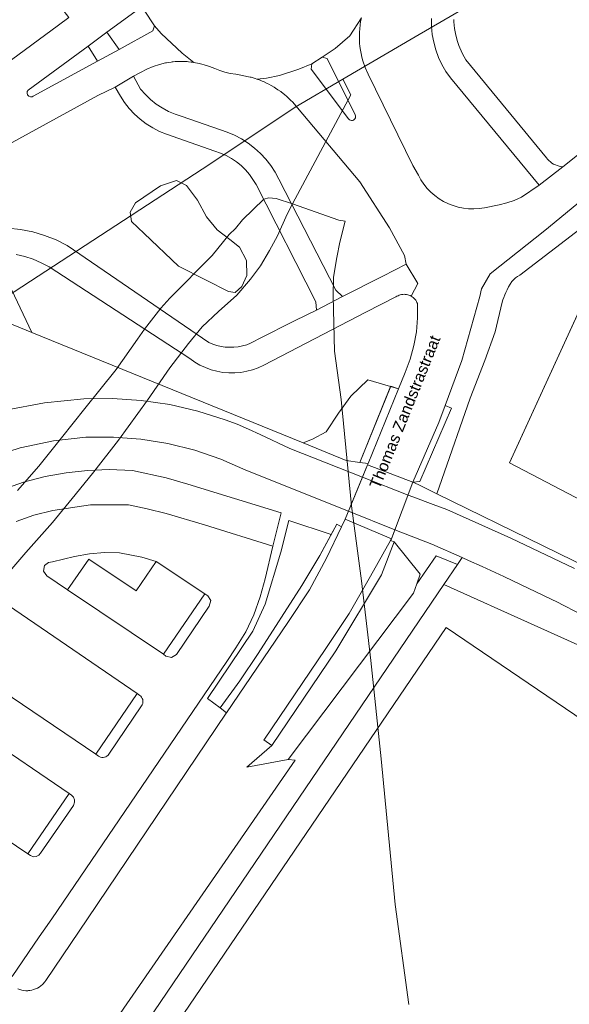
# Model space of a CAD drawing. Header units: metres. Extents: x 172328 to 173045, y 561852 to 562403.
# Tile 3 of 18: x 172404 to 172477, y 561989 to 562119. Entities that reach past the tile are written whole.
import ezdxf

# ---------------------------------------------------------------- set-up
doc = ezdxf.new("R2010")
doc.units = ezdxf.units.M
doc.header["$MEASUREMENT"] = 0
for name, color, linetype, lineweight in [('BGT_BTD_groenvoorziening', 7, 'Continuous', 0), ('BGT_OBD_brug', 7, 'Continuous', 0), ('BGT_ORL_straatnamen', 7, 'Continuous', 0), ('BGT_OTD_onverhard', 7, 'Continuous', 0), ('BGT_OWG_berm', 7, 'Continuous', 0), ('BGT_OWG_verkeerseiland', 7, 'Continuous', 0), ('BGT_VGO_haag', 7, 'Continuous', 0), ('BGT_WGD_fietspad', 7, 'Continuous', 0), ('BGT_WGD_parkeervlak', 7, 'Continuous', 0), ('BGT_WGD_rijbaan', 7, 'Continuous', 0), ('BGT_WTD_waterloop', 7, 'Continuous', 0), ('Lki_G01_perceelgrens', 7, 'Continuous', 0)]:
    doc.layers.add(name, color=color, linetype=linetype, lineweight=lineweight)
doc.styles.add('Style-arial', font='arial.shx')

msp = doc.modelspace()

# ---------------------------------------------------------------- linework, layer by layer
at = {"layer": 'BGT_BTD_groenvoorziening', "color": 7, "linetype": 'Continuous', "lineweight": 0, "flags": 128}
for points in [[(172461.82, 562119.31), (172461.82, 562119.01), (172461.89, 562118.12), (172462.05, 562117.24), (172462.28, 562116.38), (172462.47, 562115.87), (172462.59, 562115.54), (172462.96, 562114.73), (172463.41, 562113.96), (172474.07, 562100.97), (172474.23, 562100.77), (172474.41, 562100.58), (172474.6, 562100.41), (172474.81, 562100.26), (172475.03, 562100.12), (172475.27, 562100.01), (172475.51, 562099.92), (172475.76, 562099.84), (172476.01, 562099.8), (172476.27, 562099.77), (172482.36, 562104.63), (172489.15, 562110.38), (172509.78, 562127.33)], [(172485.86, 562101.18), (172473.87, 562091.29), (172466.61, 562085.56), (172465.48, 562083.56), (172465.25, 562082.56), (172462.86, 562074.08), (172460.64, 562068.08), (172461.49, 562067.75), (172457.28, 562058.02), (172456.38, 562057.94), (172457.09, 562057.59), (172459.56, 562056.39), (172460.22, 562058.29), (172463.97, 562069.07), (172465.93, 562074.06), (172467.28, 562077.87), (172468.21, 562081.79), (172468.32, 562082.12), (172468.43, 562082.44), (172468.56, 562082.77), (172468.7, 562083.08), (172468.87, 562083.45), (172469.05, 562083.83), (172469.49, 562084.52), (172469.72, 562084.78), (172469.98, 562085.01), (172470.25, 562085.22), (172470.55, 562085.4), (172479.24, 562092.07)], [(172497.35, 562045.75), (172469.18, 562060.49), (172484.8, 562094.53)], [(172479.24, 562092.07), (172470.55, 562085.4), (172470.25, 562085.22), (172469.98, 562085.01), (172469.72, 562084.78), (172469.49, 562084.52), (172469.05, 562083.83), (172468.87, 562083.45), (172468.7, 562083.08), (172468.56, 562082.77), (172468.43, 562082.44), (172468.32, 562082.12), (172468.21, 562081.79), (172467.28, 562077.87), (172465.93, 562074.06), (172463.97, 562069.07), (172460.22, 562058.29), (172459.56, 562056.39), (172487.73, 562042.59)], [(172402.36, 562067.46), (172407.52, 562068.46), (172412.76, 562068.98), (172416.57, 562069.03), (172420.37, 562068.77), (172424.14, 562068.21), (172427.86, 562067.36), (172431.49, 562066.21), (172433.06, 562065.62), (172434.6, 562064.97), (172436.12, 562064.26), (172440.05, 562062.4), (172449.7, 562058.59), (172449.7, 562058.59), (172450.37, 562060.21), (172450.44, 562060.39), (172449.36, 562060.54), (172447.53, 562060.8), (172441.83, 562063.12), (172405.85, 562077.77), (172401.86, 562079.4)], [(172404, 561990.68), (172404.25, 561990.59), (172404.51, 561990.52), (172404.78, 561990.47), (172405.04, 561990.45), (172405.31, 561990.45), (172405.41, 561990.46), (172405.58, 561990.48), (172405.84, 561990.52), (172406.1, 561990.59), (172406.35, 561990.69), (172406.6, 561990.8), (172406.83, 561990.94), (172407.05, 561991.09), (172407.25, 561991.27), (172407.42, 561991.43), (172407.49, 561991.52), (172407.57, 561991.61), (172407.7, 561991.8), (172413.24, 562000), (172431.64, 562027.26), (172431.67, 562027.3), (172430.83, 562027.96), (172429.16, 562029.23), (172435.14, 562038.14), (172436.78, 562041.75), (172438.86, 562048.63), (172439.94, 562052.82), (172445.54, 562050.96), (172446.28, 562052.36), (172446.9, 562051.99), (172447.39, 562053.02), (172453.53, 562050.39), (172453.98, 562051.58), (172447.82, 562054.07), (172447.82, 562054.07), (172434.24, 562059.51), (172430.9, 562060.97), (172427.45, 562062.15), (172423.91, 562063.04), (172420.31, 562063.63), (172416.67, 562063.91), (172413.22, 562063.89), (172413.02, 562063.89), (172408.75, 562063.41), (172404.33, 562062.48), (172400.02, 562061.12)], [(172487.73, 562042.59), (172459.56, 562056.39), (172459.56, 562056.39), (172457.09, 562057.59), (172456.38, 562057.94), (172450.37, 562060.21), (172449.7, 562058.59), (172455.73, 562056.21), (172456.39, 562055.97), (172459.06, 562054.96), (172460.86, 562054.29), (172469.38, 562050.49), (172477.8, 562046.45)], [(172401.9, 562056.91), (172404.75, 562057.93), (172407.64, 562058.68), (172410.4, 562059.15), (172413.24, 562059.48), (172416.12, 562059.61), (172419.19, 562059.46), (172423.65, 562058.48), (172426.56, 562057.64), (172438.9, 562053.83), (172437.82, 562049.42), (172436.79, 562045.11), (172436.15, 562042.69), (172435.28, 562040.34), (172434.21, 562038.07), (172432.92, 562035.92), (172431.72, 562034.12), (172424.97, 562024.19), (172408.5, 562000), (172407.37, 561998.35), (172406.84, 561997.59), (172403.27, 561992.33)], [(172483.82, 562037.74), (172476.21, 562041.66), (172475.62, 562041.94), (172473.71, 562042.87), (172469.61, 562044.84), (172468.45, 562045.4), (172467.3, 562045.93), (172465.56, 562046.73), (172463.77, 562047.53), (172462.9, 562047.91), (172462.28, 562047.01), (172460.47, 562044.33), (172484.45, 562033.54)]]:
    msp.add_lwpolyline(points, dxfattribs=at)
for points in [[(172450.39, 562071.48), (172448.13, 562069.33), (172446.51, 562067.06), (172444.89, 562064.58), (172443.05, 562063.61), (172441.83, 562063.12), (172447.53, 562060.8), (172449.36, 562060.54), (172453.43, 562070.61), (172450.39, 562071.48)], [(172445.54, 562050.96), (172439.94, 562052.82), (172438.86, 562048.63), (172436.78, 562041.75), (172435.14, 562038.14), (172429.16, 562029.23), (172430.83, 562027.96), (172433.44, 562031.55), (172435.86, 562035.19), (172441.67, 562044.19), (172444.05, 562048.18), (172445.54, 562050.96)], [(172453.98, 562051.58), (172453.53, 562050.39), (172453.4, 562050.16), (172453.91, 562050), (172457.36, 562045.72), (172456.91, 562044.42), (172459.47, 562048.13), (172462.28, 562047.01), (172462.9, 562047.91), (172458.89, 562049.7), (172453.98, 562051.58)], [(172439.86, 562021.13), (172456.48, 562043.19), (172456.91, 562044.42), (172457.36, 562045.72), (172453.91, 562050), (172452.23, 562045.63), (172446.16, 562035.56), (172437.68, 562023), (172434.38, 562020.12), (172439.86, 562021.13)], [(172410.6, 562043.64), (172413.4, 562047.7), (172419.67, 562043.5), (172422.35, 562047.4), (172420.44, 562047.99), (172417.49, 562048.53), (172415.48, 562048.59), (172413.49, 562048.39), (172411.51, 562048.05), (172408.58, 562047.37), (172408.08, 562047.25), (172407.53, 562046.87), (172407.39, 562046.12), (172407.84, 562045.5), (172410.6, 562043.64)], [(172460.47, 562044.33), (172462.28, 562047.01), (172459.47, 562048.13), (172456.91, 562044.42), (172456.48, 562043.19), (172439.86, 562021.13), (172440.76, 562021.03), (172410.85, 561977.72), (172409.58, 561973.83), (172457.09, 561941.4), (172458.36, 561943.37), (172412.87, 561974.15), (172460.47, 562044.33)], [(172423.3, 562035.08), (172423.63, 562034.82), (172424.36, 562034.66), (172425.02, 562035.04), (172429.36, 562041.48), (172429.57, 562042.2), (172429.17, 562042.83), (172428.79, 562043.09), (172423.3, 562035.08)], [(172511.05, 561911.26), (172554.35, 561975.08), (172460.78, 562038.66), (172417.46, 561974.85), (172462.7, 561944.04), (172465.99, 561941.83), (172511.05, 561911.26)], [(172414.36, 562021.82), (172414.7, 562021.55), (172414.94, 562021.44), (172415.12, 562021.4), (172415.3, 562021.4), (172415.48, 562021.42), (172415.65, 562021.48), (172415.82, 562021.57), (172415.96, 562021.68), (172416.08, 562021.82), (172420.41, 562028.25), (172420.5, 562028.4), (172420.56, 562028.56), (172420.59, 562028.73), (172420.59, 562028.9), (172420.56, 562029.07), (172420.5, 562029.23), (172420.41, 562029.38), (172420.3, 562029.52), (172420.17, 562029.63), (172419.81, 562029.89), (172414.36, 562021.82)], [(172405.31, 562008.63), (172405.66, 562008.38), (172406.08, 562008.23), (172406.43, 562008.24), (172406.8, 562008.42), (172407.02, 562008.69), (172411.36, 562015.03), (172411.52, 562015.46), (172411.52, 562015.79), (172411.38, 562016.14), (172411.13, 562016.4), (172410.79, 562016.6), (172405.31, 562008.63)]]:
    msp.add_lwpolyline(points, close=True, dxfattribs=at)
at = {"layer": 'BGT_OBD_brug', "color": 40, "linetype": 'Continuous', "lineweight": 0, "flags": 128}
msp.add_lwpolyline([(172450.37, 562060.21), (172447.39, 562053.02), (172453.53, 562050.39), (172456.38, 562057.94), (172450.37, 562060.21)], close=True, dxfattribs=at)
at = {"layer": 'BGT_OTD_onverhard', "color": 7, "linetype": 'Continuous', "lineweight": 0, "flags": 128}
for points in [[(172450.44, 562060.39), (172454.46, 562070.28), (172453.43, 562070.61), (172449.36, 562060.54), (172450.44, 562060.39)], [(172457.28, 562058.02), (172461.49, 562067.75), (172460.64, 562068.08), (172459.81, 562065.82), (172456.38, 562057.94), (172457.28, 562058.02)], [(172445.54, 562050.96), (172444.05, 562048.18), (172441.67, 562044.19), (172435.86, 562035.19), (172433.44, 562031.55), (172430.83, 562027.96), (172431.67, 562027.3), (172439.79, 562039.28), (172442.69, 562043.64), (172444.93, 562047.85), (172446.9, 562051.99), (172446.28, 562052.36), (172445.54, 562050.96)], [(172437.68, 562023), (172446.16, 562035.56), (172452.23, 562045.63), (172453.91, 562050), (172453.4, 562050.16), (172450.75, 562045.46), (172447.91, 562040.49), (172444.75, 562035.73), (172436.69, 562023.84), (172436.62, 562023.73), (172437.68, 562023)]]:
    msp.add_lwpolyline(points, close=True, dxfattribs=at)
at = {"layer": 'BGT_OWG_berm', "color": 7, "linetype": 'Continuous', "lineweight": 0, "flags": 128}
for points in [[(172328.19, 562068.72), (172328.19, 562059.36), (172329.28, 562058.15), (172342.95, 562069.18), (172356.72, 562079.89), (172376.67, 562094.46), (172409.38, 562118.57), (172410.75, 562119.56), (172409.71, 562120.92), (172409.22, 562121.85), (172408.82, 562122.81), (172408.5, 562123.8), (172408.27, 562124.82), (172408.22, 562125.25), (172408.14, 562125.86), (172405.75, 562124.35), (172398.91, 562120.05), (172370.42, 562100.5), (172328.19, 562068.72)], [(172419.33, 562111.78), (172420.28, 562110.06), (172420.91, 562109.34), (172421.6, 562108.68), (172422.35, 562108.08), (172423.15, 562107.56), (172423.99, 562107.11), (172424.87, 562106.73), (172425.78, 562106.43), (172431.77, 562104.35), (172432.74, 562103.94), (172433.67, 562103.45), (172434.56, 562102.89), (172435.4, 562102.25), (172436.18, 562101.54), (172436.89, 562100.77), (172437.54, 562099.94), (172438.11, 562099.05), (172438.61, 562098.13), (172446.15, 562083.38), (172447.06, 562082.54), (172452.38, 562085.23), (172455.48, 562086.86), (172455.25, 562088.01), (172453.29, 562091.65), (172449.33, 562097.76), (172441.08, 562107.58), (172440.44, 562108.33), (172440.16, 562108.6), (172439.72, 562109.02), (172439.65, 562109.09), (172439.35, 562109.34), (172438.96, 562109.64), (172438.85, 562109.73), (172438.49, 562109.99), (172438.15, 562110.21), (172437.98, 562110.31), (172437.6, 562110.53), (172437.29, 562110.7), (172437.07, 562110.82), (172436.66, 562111.01), (172436.39, 562111.12), (172436.13, 562111.23), (172435.68, 562111.39), (172435.47, 562111.47), (172434.92, 562111.63), (172434.8, 562111.66), (172434.36, 562111.76), (172433.8, 562111.88), (172432.89, 562112.03), (172432.17, 562112.14), (172431.46, 562112.3), (172430.77, 562112.52), (172430.1, 562112.8), (172429.4, 562113.05), (172428.72, 562113.28), (172428.41, 562113.37), (172428.04, 562113.46), (172427.82, 562113.52), (172427.56, 562113.57), (172427.34, 562113.61), (172427.14, 562113.64), (172426.97, 562113.66), (172426.65, 562113.7), (172426.43, 562113.71), (172426.24, 562113.73), (172425.75, 562113.74), (172425.51, 562113.74), (172425.35, 562113.74), (172425.05, 562113.72), (172424.87, 562113.71), (172424.6, 562113.69), (172424.46, 562113.68), (172424.33, 562113.66), (172423.97, 562113.6), (172423.69, 562113.56), (172423.58, 562113.54), (172422.8, 562113.35), (172421.93, 562113.06), (172421.09, 562112.69), (172420.28, 562112.25), (172419.33, 562111.78)]]:
    msp.add_lwpolyline(points, close=True, dxfattribs=at)
for points in [[(172449.55, 562119.54), (172449.45, 562119.02), (172449.38, 562118.6), (172449.33, 562118.08), (172449.29, 562117.64), (172449.29, 562117.18), (172449.29, 562116.68), (172449.32, 562116.18), (172449.36, 562115.72), (172449.44, 562115.22), (172449.52, 562114.77), (172449.63, 562114.32), (172449.75, 562113.83), (172450.06, 562112.92), (172450.45, 562112.04), (172456.39, 562099.92), (172457.1, 562098.63), (172457.44, 562098.02), (172457.83, 562097.44), (172458.27, 562096.9), (172458.76, 562096.4), (172459.29, 562095.94), (172459.85, 562095.53), (172460.45, 562095.17), (172461.08, 562094.86), (172461.72, 562094.61), (172462.39, 562094.41), (172463.08, 562094.28), (172463.77, 562094.2), (172464.47, 562094.18), (172465.17, 562094.23), (172465.86, 562094.33), (172467.81, 562094.71), (172468.82, 562094.96), (172469.8, 562095.29), (172470.76, 562095.71), (172473.14, 562097.31), (172461.36, 562111.55), (172460.76, 562112.41), (172460.23, 562113.32), (172459.79, 562114.28), (172459.42, 562115.27), (172459.14, 562116.28), (172458.95, 562117.32), (172458.85, 562118.37), (172458.83, 562119.42)], [(172401.86, 562079.4), (172405.85, 562077.77), (172400.83, 562088.33)], [(172400.83, 562088.33), (172405.85, 562077.77), (172405.85, 562077.77), (172441.83, 562063.12), (172443.05, 562063.61), (172444.89, 562064.58), (172446.51, 562067.06), (172448.13, 562069.33), (172450.39, 562071.48), (172453.43, 562070.61), (172454.46, 562070.28), (172454.47, 562070.31), (172454.47, 562070.31), (172455.35, 562072.47), (172456.02, 562074.22), (172456.52, 562076.03), (172456.85, 562077.87), (172457, 562079.73), (172456.98, 562081.61), (172456.92, 562081.76), (172456.84, 562081.91), (172456.75, 562082.05), (172456.65, 562082.18), (172456.54, 562082.3), (172456.41, 562082.41), (172456.28, 562082.51), (172456.14, 562082.6), (172456, 562082.67), (172455.84, 562082.73), (172455.69, 562082.78), (172455.53, 562082.81), (172455.36, 562082.83), (172455.2, 562082.84), (172455.04, 562082.83), (172454.88, 562082.81), (172454.71, 562082.77), (172454.56, 562082.72), (172454.41, 562082.66), (172454.26, 562082.59), (172454.12, 562082.5), (172450.15, 562080.46), (172436.61, 562073.44), (172435.88, 562073.1), (172435.13, 562072.83), (172434.36, 562072.63), (172433.57, 562072.49), (172432.77, 562072.42), (172431.97, 562072.42), (172431.18, 562072.49), (172430.39, 562072.63), (172429.62, 562072.84), (172428.86, 562073.12), (172428.14, 562073.46), (172427.45, 562073.86), (172426.8, 562074.32), (172408.14, 562086.47), (172407.11, 562087.03), (172406.02, 562087.5), (172404.91, 562087.87), (172403.76, 562088.13)]]:
    msp.add_lwpolyline(points, dxfattribs=at)
at = {"layer": 'BGT_OWG_verkeerseiland', "color": 7, "linetype": 'Continuous', "lineweight": 0, "flags": 128}
for points in [[(172422.12, 562118.48), (172420.73, 562120.55), (172420.01, 562120.69), (172415.82, 562117.62), (172417.42, 562115.34), (172421.88, 562117.78), (172422.12, 562118.48)], [(172414.55, 562113.78), (172413.31, 562115.78), (172405.36, 562109.94), (172405.24, 562109.75), (172405.22, 562109.52), (172405.29, 562109.3), (172405.45, 562109.13), (172405.67, 562109.05), (172405.89, 562109.06), (172406.02, 562109.12), (172414.55, 562113.78)], [(172443, 562113.43), (172442.89, 562112.71), (172447.84, 562106.12), (172447.97, 562105.99), (172448.1, 562105.93), (172448.23, 562105.9), (172448.37, 562105.91), (172448.5, 562105.96), (172448.61, 562106.03), (172448.7, 562106.14), (172448.77, 562106.26), (172448.79, 562106.39), (172448.79, 562106.53), (172448.74, 562106.66), (172445.03, 562114.12), (172444.33, 562114.29), (172443, 562113.43)]]:
    msp.add_lwpolyline(points, close=True, dxfattribs=at)
at = {"layer": 'BGT_VGO_haag', "color": 7, "linetype": 'Continuous', "lineweight": 0, "flags": 128}
for points in [[(172450.44, 562060.39), (172454.46, 562070.28), (172453.45, 562070.67), (172449.36, 562060.54), (172450.44, 562060.39)], [(172457.28, 562058.02), (172461.49, 562067.75), (172460.64, 562068.08), (172459.81, 562065.82), (172456.38, 562057.94), (172457.28, 562058.02)], [(172431.67, 562027.3), (172439.79, 562039.28), (172442.69, 562043.64), (172444.93, 562047.85), (172446.9, 562051.99), (172446.28, 562052.36), (172444.05, 562048.18), (172441.67, 562044.19), (172435.86, 562035.19), (172433.44, 562031.55), (172430.83, 562027.96), (172431.67, 562027.3)], [(172437.68, 562023), (172446.16, 562035.56), (172452.23, 562045.63), (172453.91, 562050), (172453.4, 562050.16), (172450.75, 562045.46), (172447.91, 562040.49), (172444.75, 562035.73), (172436.69, 562023.84), (172436.62, 562023.73), (172437.68, 562023)]]:
    msp.add_lwpolyline(points, close=True, dxfattribs=at)
at = {"layer": 'BGT_WGD_fietspad', "color": 7, "linetype": 'Continuous', "lineweight": 0, "flags": 128}
for points in [[(172458.83, 562119.42), (172458.85, 562118.37), (172458.95, 562117.32), (172459.14, 562116.28), (172459.42, 562115.27), (172459.79, 562114.28), (172460.23, 562113.32), (172460.76, 562112.41), (172461.36, 562111.55), (172473.14, 562097.31), (172476.27, 562099.77), (172476.01, 562099.8), (172475.76, 562099.84), (172475.51, 562099.92), (172475.27, 562100.01), (172475.03, 562100.12), (172474.81, 562100.26), (172474.6, 562100.41), (172474.41, 562100.58), (172474.23, 562100.77), (172474.07, 562100.97), (172463.41, 562113.96), (172462.96, 562114.73), (172462.59, 562115.54), (172462.47, 562115.87), (172462.28, 562116.38), (172462.05, 562117.24), (172461.89, 562118.12), (172461.82, 562119.01), (172461.82, 562119.31)], [(172403.76, 562088.13), (172404.91, 562087.87), (172406.02, 562087.5), (172407.11, 562087.03), (172408.14, 562086.47), (172426.8, 562074.32), (172427.45, 562073.86), (172428.14, 562073.46), (172428.86, 562073.12), (172429.62, 562072.84), (172430.39, 562072.63), (172431.18, 562072.49), (172431.97, 562072.42), (172432.77, 562072.42), (172433.57, 562072.49), (172434.36, 562072.63), (172435.13, 562072.83), (172435.88, 562073.1), (172436.61, 562073.44), (172450.15, 562080.46), (172454.12, 562082.5), (172454.26, 562082.59), (172454.41, 562082.66), (172454.56, 562082.72), (172454.71, 562082.77), (172454.88, 562082.81), (172455.04, 562082.83), (172455.2, 562082.84), (172455.36, 562082.83), (172455.53, 562082.81), (172455.69, 562082.78), (172455.84, 562082.73), (172456, 562082.67), (172456.14, 562082.6), (172457.02, 562084.29), (172455.48, 562086.86), (172452.38, 562085.23), (172447.06, 562082.54), (172443.61, 562080.76), (172440.77, 562079.35), (172435.88, 562076.9), (172435.39, 562076.61), (172434.87, 562076.36), (172434.34, 562076.16), (172433.78, 562076), (172433.22, 562075.89), (172432.65, 562075.83), (172432.08, 562075.82), (172431.51, 562075.85), (172430.94, 562075.93), (172430.38, 562076.06), (172429.84, 562076.24), (172429.31, 562076.46), (172410.53, 562089.31), (172409.07, 562090.05), (172407.55, 562090.65), (172405.97, 562091.12), (172404.37, 562091.44), (172402.74, 562091.62)], [(172400.02, 562061.12), (172404.33, 562062.48), (172408.75, 562063.41), (172413.02, 562063.89), (172413.22, 562063.89), (172416.67, 562063.91), (172420.31, 562063.63), (172423.91, 562063.04), (172427.45, 562062.15), (172430.9, 562060.97), (172434.24, 562059.51), (172447.82, 562054.07), (172449.7, 562058.59), (172440.05, 562062.4), (172436.12, 562064.26), (172434.6, 562064.97), (172433.06, 562065.62), (172431.49, 562066.21), (172427.86, 562067.36), (172424.14, 562068.21), (172420.37, 562068.77), (172416.57, 562069.03), (172412.76, 562068.98), (172407.52, 562068.46), (172402.36, 562067.46)], [(172477.8, 562046.45), (172469.38, 562050.49), (172460.86, 562054.29), (172459.06, 562054.96), (172456.39, 562055.97), (172455.73, 562056.21), (172449.7, 562058.59), (172447.82, 562054.07), (172453.98, 562051.58), (172458.89, 562049.7), (172462.9, 562047.91), (172463.77, 562047.53), (172465.56, 562046.73), (172467.3, 562045.93), (172468.45, 562045.4), (172469.61, 562044.84), (172473.71, 562042.87), (172475.62, 562041.94), (172476.21, 562041.66), (172483.82, 562037.74)]]:
    msp.add_lwpolyline(points, dxfattribs=at)
for points in [[(172417.42, 562115.34), (172415.82, 562117.62), (172413.31, 562115.78), (172414.55, 562113.78), (172417.42, 562115.34)], [(172443.61, 562080.76), (172447.06, 562082.54), (172446.15, 562083.38), (172438.61, 562098.13), (172438.11, 562099.05), (172437.54, 562099.94), (172436.89, 562100.77), (172436.18, 562101.54), (172435.4, 562102.25), (172434.56, 562102.89), (172433.67, 562103.45), (172432.74, 562103.94), (172431.77, 562104.35), (172425.78, 562106.43), (172424.87, 562106.73), (172423.99, 562107.11), (172423.15, 562107.56), (172422.35, 562108.08), (172421.6, 562108.68), (172420.91, 562109.34), (172420.28, 562110.06), (172419.33, 562111.78), (172416.89, 562110.34), (172417.6, 562109.14), (172418.15, 562108.3), (172418.78, 562107.5), (172419.47, 562106.76), (172420.22, 562106.09), (172421.02, 562105.47), (172421.88, 562104.93), (172422.77, 562104.46), (172423.71, 562104.07), (172430.11, 562101.84), (172430.87, 562101.58), (172431.61, 562101.26), (172432.31, 562100.87), (172432.98, 562100.42), (172433.6, 562099.91), (172434.18, 562099.35), (172434.7, 562098.74), (172435.17, 562098.08), (172435.58, 562097.39), (172443.52, 562081.84), (172443.61, 562080.76)]]:
    msp.add_lwpolyline(points, close=True, dxfattribs=at)
at = {"layer": 'BGT_WGD_parkeervlak', "color": 7, "linetype": 'Continuous', "lineweight": 0, "flags": 128}
msp.add_lwpolyline([(172403.77, 562052.69), (172406.14, 562053.53), (172408.62, 562054.15), (172413.62, 562054.9), (172418.69, 562054.9), (172421.17, 562054.39), (172423.68, 562053.78), (172428.75, 562052.26), (172437.82, 562049.42), (172437.82, 562049.42), (172438.9, 562053.83), (172426.56, 562057.64), (172423.65, 562058.48), (172419.19, 562059.46), (172416.12, 562059.61), (172413.24, 562059.48), (172410.4, 562059.15), (172407.64, 562058.68), (172404.75, 562057.93), (172401.9, 562056.91)], dxfattribs=at)
for points in [[(172423.3, 562035.08), (172428.79, 562043.09), (172422.35, 562047.4), (172419.67, 562043.5), (172413.4, 562047.7), (172410.6, 562043.64), (172423.3, 562035.08)], [(172414.36, 562021.82), (172419.81, 562029.89), (172401.04, 562042.7), (172398.25, 562038.64), (172396.25, 562039.99), (172393.47, 562035.93), (172414.36, 562021.82)], [(172405.31, 562008.63), (172410.79, 562016.6), (172387.7, 562032.36), (172385.02, 562028.33), (172382.87, 562029.74), (172380.15, 562025.64), (172405.31, 562008.63)]]:
    msp.add_lwpolyline(points, close=True, dxfattribs=at)
at = {"layer": 'BGT_WGD_rijbaan', "color": 7, "linetype": 'Continuous', "lineweight": 0, "flags": 128}
for points in [[(172399.98, 562101.2), (172414.62, 562109.22), (172416.89, 562110.34), (172419.33, 562111.78), (172420.28, 562112.25), (172421.09, 562112.69), (172421.93, 562113.06), (172422.8, 562113.35), (172423.58, 562113.54), (172423.69, 562113.56), (172423.97, 562113.6), (172424.33, 562113.66), (172424.46, 562113.68), (172424.6, 562113.69), (172424.87, 562113.71), (172425.05, 562113.72), (172425.35, 562113.74), (172425.51, 562113.74), (172425.75, 562113.74), (172426.24, 562113.73), (172426.43, 562113.71), (172426.65, 562113.7), (172426.97, 562113.66), (172427.14, 562113.64), (172427.34, 562113.61), (172425.8, 562114.83), (172423.01, 562117.44), (172422.12, 562118.48), (172421.88, 562117.78), (172417.42, 562115.34), (172414.55, 562113.78), (172406.02, 562109.12), (172405.89, 562109.06), (172405.67, 562109.05), (172405.45, 562109.13), (172405.29, 562109.3), (172405.22, 562109.52), (172405.24, 562109.75), (172405.36, 562109.94), (172413.31, 562115.78), (172415.82, 562117.62), (172420.01, 562120.69)], [(172410.75, 562119.56), (172409.38, 562118.57), (172376.67, 562094.46)], [(172482.36, 562104.63), (172476.27, 562099.77), (172473.14, 562097.31), (172470.76, 562095.71), (172469.8, 562095.29), (172468.82, 562094.96), (172467.81, 562094.71), (172465.86, 562094.33), (172465.17, 562094.23), (172464.47, 562094.18), (172463.77, 562094.2), (172463.08, 562094.28), (172462.39, 562094.41), (172461.72, 562094.61), (172461.08, 562094.86), (172460.45, 562095.17), (172459.85, 562095.53), (172459.29, 562095.94), (172458.76, 562096.4), (172458.27, 562096.9), (172457.83, 562097.44), (172457.44, 562098.02), (172457.1, 562098.63), (172456.39, 562099.92), (172450.45, 562112.04), (172450.06, 562112.92), (172449.75, 562113.83), (172449.63, 562114.32), (172449.52, 562114.77), (172449.44, 562115.22), (172449.36, 562115.72), (172449.32, 562116.18), (172449.29, 562116.68), (172449.29, 562117.18), (172449.29, 562117.64), (172449.33, 562118.08), (172449.38, 562118.6), (172449.45, 562119.02), (172449.55, 562119.54), (172448.01, 562117.14), (172446.08, 562115.45), (172444.33, 562114.29), (172445.03, 562114.12), (172448.74, 562106.66), (172448.79, 562106.53), (172448.79, 562106.39), (172448.77, 562106.26), (172448.7, 562106.14), (172448.61, 562106.03), (172448.5, 562105.96), (172448.37, 562105.91), (172448.23, 562105.9), (172448.1, 562105.93), (172447.97, 562105.99), (172447.84, 562106.12), (172442.89, 562112.71), (172443, 562113.43), (172441.27, 562112.71), (172438.69, 562111.85), (172436.99, 562111.5), (172435.68, 562111.39), (172436.13, 562111.23), (172436.39, 562111.12), (172436.66, 562111.01), (172437.07, 562110.82), (172437.29, 562110.7), (172437.6, 562110.53), (172437.98, 562110.31), (172438.15, 562110.21), (172438.49, 562109.99), (172438.85, 562109.73), (172438.96, 562109.64), (172439.35, 562109.34), (172439.65, 562109.09), (172439.72, 562109.02), (172440.16, 562108.6), (172440.44, 562108.33), (172441.08, 562107.58), (172449.33, 562097.76), (172453.29, 562091.65), (172455.25, 562088.01), (172455.48, 562086.86), (172457.02, 562084.29), (172456.14, 562082.6), (172456.28, 562082.51), (172456.28, 562082.51), (172456.41, 562082.41), (172456.54, 562082.3), (172456.65, 562082.18), (172456.75, 562082.05), (172456.84, 562081.91), (172456.92, 562081.76), (172456.98, 562081.61), (172457, 562079.73), (172456.85, 562077.87), (172456.52, 562076.03), (172456.02, 562074.22), (172455.35, 562072.47), (172454.47, 562070.31), (172454.47, 562070.31), (172454.46, 562070.28), (172450.44, 562060.39), (172450.37, 562060.21), (172456.38, 562057.94), (172459.81, 562065.82), (172460.64, 562068.08), (172462.86, 562074.08), (172465.25, 562082.56), (172465.48, 562083.56), (172466.61, 562085.56), (172473.87, 562091.29), (172485.86, 562101.18)]]:
    msp.add_lwpolyline(points, dxfattribs=at)
msp.add_lwpolyline([(172456.38, 562057.94), (172450.37, 562060.21), (172447.39, 562053.02), (172453.53, 562050.39), (172456.38, 562057.94)], close=True, dxfattribs=at)
at = {"layer": 'BGT_WTD_waterloop', "color": 7, "linetype": 'Continuous', "lineweight": 0, "flags": 128}
msp.add_lwpolyline([(172419.08, 562092.51), (172420.75, 562090.92), (172425.31, 562086.59), (172428.99, 562084.73), (172431.95, 562083.23), (172432.8, 562083.07), (172433.71, 562083.88), (172434.36, 562085.32), (172434.3, 562087.31), (172433.41, 562089.11), (172432.12, 562090.11), (172430.45, 562091.38), (172429.02, 562093.11), (172427.82, 562095.35), (172426.35, 562097.28), (172425.05, 562097.96), (172422.9, 562097.24), (172419.61, 562095), (172418.89, 562093.72), (172419.08, 562092.51)], close=True, dxfattribs=at)
at = {"layer": 'Lki_G01_perceelgrens', "color": 226, "linetype": 'Continuous', "lineweight": 0, "flags": 128}
for points in [[(172403.28, 562122.78), (172371.31, 562101.31), (172340.65, 562078.75), (172328.19, 562068.94), (172328.19, 562068.94), (172328.19, 562021.71), (172330.18, 562023.71), (172352.81, 562043.71), (172370.33, 562059.16), (172374.89, 562062.92), (172395.21, 562077.77), (172429.44, 562100.1), (172440.75, 562107.67), (172447.08, 562111.37), (172456.68, 562116.99), (172463.73, 562121.12)], [(172403.97, 562056.81), (172406.8, 562060.05), (172409.8, 562063.78), (172412.87, 562067.71), (172417.03, 562072.88), (172419.85, 562076.88), (172420.81, 562078.21), (172422.98, 562081.02), (172424.15, 562082.32), (172429.76, 562088), (172432.03, 562090.77), (172432.87, 562091.57), (172433.8, 562092.74), (172436.61, 562095.48), (172437.28, 562095.65), (172438.25, 562095.57), (172440.41, 562094.83), (172448.16, 562109.29), (172447.08, 562111.37), (172440.75, 562107.67), (172429.44, 562100.1), (172395.21, 562077.77)], [(172400.98, 562043.91), (172405.05, 562048.61), (172408.58, 562052.59), (172411.61, 562056.24), (172414.08, 562059.3), (172417.34, 562063.49), (172421.21, 562068.8), (172424.15, 562073.07), (172426.61, 562076.33), (172428.44, 562078.54), (172430.59, 562080.55), (172433.02, 562082.75), (172434.84, 562084.84), (172436.16, 562086.63), (172437.38, 562088.65), (172438.41, 562090.58), (172439.69, 562093.48), (172440.41, 562094.83), (172438.25, 562095.57), (172437.28, 562095.65), (172436.61, 562095.48), (172433.8, 562092.74), (172432.87, 562091.57), (172432.03, 562090.77), (172429.76, 562088), (172424.15, 562082.32), (172422.98, 562081.02), (172420.81, 562078.21), (172419.85, 562076.88), (172417.03, 562072.88), (172412.87, 562067.71), (172409.8, 562063.78), (172406.8, 562060.05), (172403.97, 562056.81)], [(172455.84, 561988.62), (172454.04, 562001.88), (172452.19, 562021.2), (172450.81, 562034.26), (172449.55, 562044.83), (172448.24, 562054.79), (172446.85, 562068.88), (172445.98, 562075.29), (172445.79, 562082.62), (172445.84, 562085.13), (172446.28, 562087.73), (172446.67, 562089.76), (172447.38, 562092.56), (172446.57, 562092.7), (172440.41, 562094.83), (172439.69, 562093.48), (172438.41, 562090.58), (172437.38, 562088.65), (172436.16, 562086.63), (172434.84, 562084.84), (172433.02, 562082.75), (172430.59, 562080.55), (172428.44, 562078.54), (172426.61, 562076.33), (172424.15, 562073.07), (172421.21, 562068.8), (172417.34, 562063.49), (172414.08, 562059.3), (172411.61, 562056.24), (172408.58, 562052.59), (172405.05, 562048.61), (172400.98, 562043.91)], [(172484.47, 562093.88), (172469.18, 562060.49), (172497.35, 562045.75)]]:
    msp.add_lwpolyline(points, dxfattribs=at)

# ---------------------------------------------------------------- texts
at = {"layer": 'BGT_ORL_straatnamen', "color": 7, "linetype": 'Continuous', "lineweight": 0, "style": 'Style-arial'}
msp.add_text('Thomas Zandstrastraat', height=1.5, rotation=68, dxfattribs=at).set_placement((172451.95, 562056.91))

doc.saveas('drawing.dxf')
